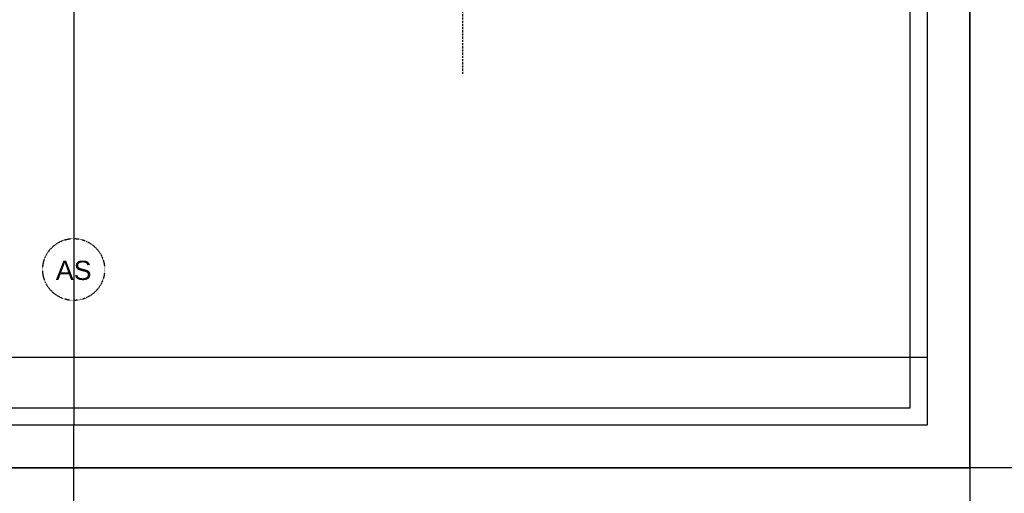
# Model space of a CAD drawing. Header units: metres. Extents: x 135527 to 1530300, y -118103 to -69281.
# Tile 22 of 89: x 151700 to 152853, y -105857 to -105301. Entities that reach past the tile are written whole.
import ezdxf
from ezdxf.enums import TextEntityAlignment as Align

# ---------------------------------------------------------------- set-up
doc = ezdxf.new("R2010")
doc.units = ezdxf.units.M
doc.header["$LTSCALE"] = 0.1
doc.linetypes.add('DASHDOT2', pattern=[12.7, 6.35, -3.175, 0, -3.175])
doc.linetypes.add('HIDDEN', pattern=[0.375, 0.25, -0.125])
doc.layers.get('DEFPOINTS').update_dxf_attribs({"color": 6})
for name, color, linetype in [('_01-STRAMIENEN', 8, 'DASHDOT2'), ('_01_Afbreeklijnen', 2, 'HIDDEN'), ('_11-BLOCKS', 7, 'Continuous')]:
    doc.layers.add(name, color=color, linetype=linetype)
doc.styles.add('NIO 1_100 klein', font='arial.ttf', dxfattribs={"height": 200})
doc.styles.add('NIOstandard', font='arial.ttf')

# ---------------------------------------------------------------- blocks, each defined once
blk = doc.blocks.new('detailkader')
at = {"layer": 'DEFPOINTS'}
for p, q in [((1067.7, 1426.6), (1067.7, 1476.6)), ((1067.7, 1426.6), (1067.7, 41.6)), ((1067.7, -8.4), (1067.7, 41.6))]:
    blk.add_line(p, q, dxfattribs=at)
for points in [[(17.7, 1476.6), (2117.7, 1476.6), (2117.7, -8.4), (17.7, -8.4)], [(92.7, 1426.6), (2067.7, 1426.6), (2067.7, 41.6), (92.7, 41.6)], [(112.7, 1406.6), (2047.7, 1406.6), (2047.7, 61.6), (112.7, 61.6)], [(92.7, 121.6), (2067.7, 121.6), (2067.7, 41.6), (92.7, 41.6)]]:
    blk.add_lwpolyline(points, close=True, dxfattribs=at)
at = {"layer": 'DEFPOINTS', "style": 'NIO 1_100 klein'}
blk.add_attdef('DETAILNUMMER', (110.9, 150.7), '', height=50, dxfattribs=at)
blk = doc.blocks.new('as')
at = {"layer": '_01-STRAMIENEN', "ltscale": 0.4}
blk.add_circle((0, 1209), 1209, dxfattribs=at)
at = {"layer": '_01-STRAMIENEN', "ltscale": 0.4, "style": 'NIOstandard'}
blk.add_attdef('R01', text='', height=750, dxfattribs=at).set_placement((0, 801), align=Align.CENTER)

msp = doc.modelspace()

# ---------------------------------------------------------------- linework, layer by layer
at = {"layer": '_01-STRAMIENEN', "ltscale": 5}
msp.add_line((151762.8, -104474.4), (151762.8, -105558.1), dxfattribs=at)
at = {"layer": '_01_Afbreeklijnen', "ltscale": 100}
msp.add_line((152218.7, -105365.1), (152218.7, -104797.5), dxfattribs=at)

# ---------------------------------------------------------------- block references
at = {"layer": '_11-BLOCKS'}
ref = msp.add_blockref('as', (151762.8, -105630.6), dxfattribs=dict(at, xscale=0.03000000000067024, yscale=0.03000000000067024, zscale=0.03000000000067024, rotation=5.805685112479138e-05))
ref.add_attrib('R01', 'AS', dxfattribs={"ltscale": 0.4, "height": 22.5, "rotation": 0.0001, "style": 'NIOstandard'}).set_placement((151762.8, -105606.6), align=Align.CENTER)
at = {"layer": 'DEFPOINTS'}
for p in [(150695.1, -105818.6), (152795.1, -105818.6), (150695.1, -107303.6)]:
    msp.add_blockref('detailkader', p, dxfattribs=at)

doc.saveas('drawing.dxf')
